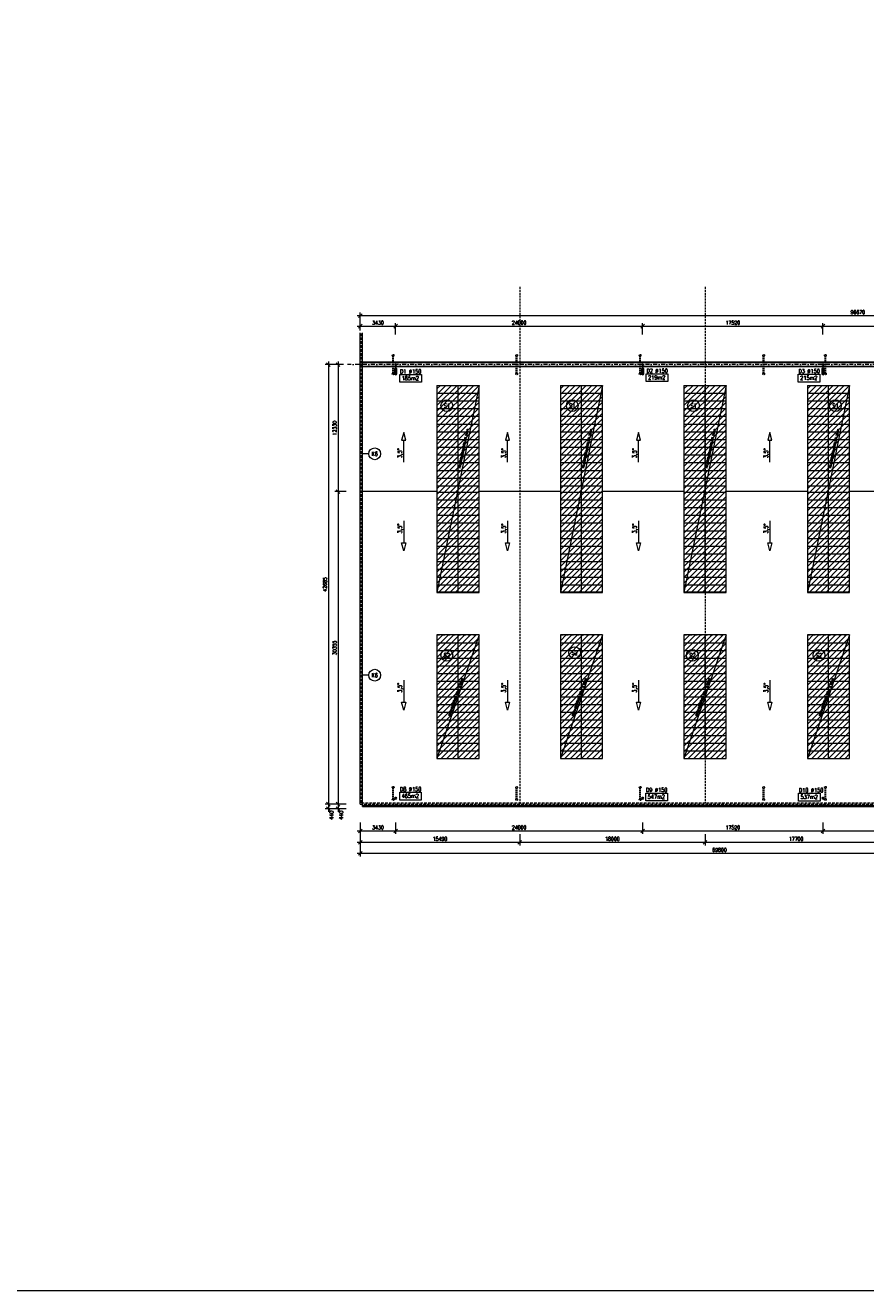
# Model space of a CAD drawing. Header units: millimetres. Extents: x -485339 to 286898, y -1189934 to 1602269.
# Tile 4 of 230: x -308784 to -227131, y -1189934 to -1067046. Entities that reach past the tile are written whole.
import ezdxf
from ezdxf.enums import TextEntityAlignment as Align

# ---------------------------------------------------------------- set-up
doc = ezdxf.new("R2010")
doc.units = ezdxf.units.MM
doc.header["$LTSCALE"] = 10
for name, pattern in [('DASHDOT', [25.4, 12.7, -6.35, 0, -6.35]), ('DASHED', [19.05, 12.7, -6.35]), ('DĚLICÍ2', [15.875, 6.35, -3.175, 0, -3.175, 0, -3.175]), ('ČÁRKOVANÁ', [19.05, 12.7, -6.35]), ('ČÁRKOVANÁ2', [9.525, 6.35, -3.175])]:
    doc.linetypes.add(name, pattern=pattern)
doc.layers.get('Defpoints').update_dxf_attribs({"lineweight": 0})
doc.layers.add('Dešt_svod', color=201, linetype='Continuous')
for name, color, linetype, lineweight in [('N_kóty', 10, 'Continuous', 18), ('N_popis', 10, 'Continuous', 18), ('N_čáry_nad', 10, 'DĚLICÍ2', 18), ('N_čáry_plné', 10, 'Continuous', 18), ('N_čáry_pod', 10, 'ČÁRKOVANÁ', 18), ('N_šrary', 10, 'Continuous', 18), ('St_čáry_osy', 250, 'DASHDOT', 18), ('St_čáry_plné', 250, 'Continuous', 18), ('St_čáry_pod', 250, 'ČÁRKOVANÁ2', 18)]:
    doc.layers.add(name, color=color, linetype=linetype, lineweight=lineweight)
doc.styles.get("Standard").update_dxf_attribs({"font": 'simplex.shx', "width": 0.8})
doc.dimstyles.new('stavebníM200', dxfattribs={"dimtxt": 370, "dimasz": 360, "dimexe": 300, "dimexo": 200, "dimgap": 150, "dimtad": 1, "dimdec": 0, "dimtxsty": 'Standard', "dimblk": 'OBLIQUE', "dimcen": -2.5, "dimdle": 300, "dimclrd": 256, "dimclre": 256, "dimclrt": 256, "dimadec": 4, "dimazin": 0, "dimtfac": 1, "dimtdec": 0, "dimtmove": 2, "dimatfit": 3, "dimldrblk": 'OBLIQUE', "dimfxl": 800, "dimfxlon": 1, "dimlwd": -1, "dimlwe": -1, "dimarcsym": 0})

# ---------------------------------------------------------------- blocks, each defined once
blk = doc.blocks.new('G$CE3D3B369')
at = {"layer": 'St_čáry_osy', "linetype": 'ByBlock', "ltscale": 2}
blk.add_lwpolyline([(0, 0), (12000, 0), (12000, 4100), (0, 4100)], close=True, dxfattribs=at)
for points in [[(750, 4100), (750, 0)], [(1500, 4100), (1500, 0)], [(2250, 4100), (2250, 0)], [(3000, 4100), (3000, 0)], [(3750, 4100), (3750, 0)], [(4500, 4100), (4500, 0)], [(5250, 4100), (5250, 0)], [(6000, 4100), (6000, 0)], [(6750, 4100), (6750, 0)], [(7500, 4100), (7500, 0)], [(8250, 4100), (8250, 0)], [(9000, 4100), (9000, 0)], [(9750, 4100), (9750, 0)], [(10500, 4100), (10500, 0)], [(11250, 4100), (11250, 0)], [(0, 2050), (12000, 2050)]]:
    blk.add_lwpolyline(points, dxfattribs=at)
at = {"layer": 'St_čáry_osy', "ltscale": 2}
blk.add_lwpolyline([(12000, 4100), (12000, 0)], dxfattribs=at)
blk = doc.blocks.new('G$C7F8F446A')
at = {"layer": 'St_čáry_plné', "color": 0, "linetype": 'ByBlock', "ltscale": 2}
for p, q in [((20055, 4100), (-55, 4100)), ((-55, 0), (20055, 0))]:
    blk.add_line(p, q, dxfattribs=at)
for points in [[(-55, 4100), (-55, 0)], [(695, 4100), (695, 0)], [(1445, 4100), (1445, 0)], [(2195, 4100), (2195, 0)], [(2945, 4100), (2945, 0)], [(3695, 4100), (3695, 0)], [(4445, 4100), (4445, 0)], [(5195, 4100), (5195, 0)], [(5945, 4100), (5945, 0)], [(6695, 4100), (6695, 0)], [(7445, 4100), (7445, 0)], [(8195, 4100), (8195, 0)], [(8945, 4100), (8945, 0)], [(9695, 4100), (9695, 0)], [(10305, 4100), (10305, 0)], [(11055, 4100), (11055, 0)], [(11805, 4100), (11805, 0)], [(12555, 4100), (12555, 0)], [(13305, 4100), (13305, 0)], [(14055, 4100), (14055, 0)], [(14805, 4100), (14805, 0)], [(15555, 4100), (15555, 0)], [(16305, 4100), (16305, 0)], [(17055, 4100), (17055, 0)], [(17805, 4100), (17805, 0)], [(18555, 4100), (18555, 0)], [(19305, 4100), (19305, 0)], [(20055, 4100), (20055, 0)], [(-55, 2050), (20000, 2050)]]:
    blk.add_lwpolyline(points, dxfattribs=at)
at = {"layer": 'St_čáry_pod', "color": 0, "linetype": 'ByBlock', "ltscale": 2}
for p, q in [((0, 4100), (0, 0)), ((20000, 0), (20000, 4100))]:
    blk.add_line(p, q, dxfattribs=at)
blk = doc.blocks.new('_OBLIQUE')
at = {"color": 0, "linetype": 'ByBlock'}
blk.add_line((-0.5, -0.5), (0.5, 0.5), dxfattribs=at)
blk = doc.blocks.new('*D7441')
at = {"layer": 'Defpoints', "color": 0}
for p in [(-277652, -1099998), (-278398, -1112328), (-276033, -1112328)]:
    blk.add_point(p, dxfattribs=at)
at = {"layer": 'N_kóty'}
for p, q in [((-278398, -1099698), (-278398, -1112628)), ((-277852, -1099998), (-278698, -1099998)), ((-277598, -1112328), (-278698, -1112328))]:
    blk.add_line(p, q, dxfattribs=at)
at = {"layer": 'N_kóty', "linetype": 'ByBlock', "xscale": 360, "yscale": 360, "zscale": 360}
for p, rotation in [((-278398, -1099998), 90), ((-278398, -1112328), 270)]:
    blk.add_blockref('_OBLIQUE', p, dxfattribs=dict(at, rotation=rotation))
at = {"layer": 'N_kóty', "insert": (-278733, -1106163), "char_height": 370, "attachment_point": 5, "rotation": 90}
blk.add_mtext('12330', dxfattribs=at)
blk = doc.blocks.new('*D7442')
at = {"layer": 'Defpoints', "color": 0}
for p in [(-276033, -1112328), (-278398, -1142683), (-276233, -1142683)]:
    blk.add_point(p, dxfattribs=at)
at = {"layer": 'N_kóty'}
for p, q in [((-278398, -1112028), (-278398, -1142983)), ((-277598, -1112328), (-278698, -1112328)), ((-277598, -1142683), (-278698, -1142683))]:
    blk.add_line(p, q, dxfattribs=at)
at = {"layer": 'N_kóty', "linetype": 'ByBlock', "xscale": 360, "yscale": 360, "zscale": 360}
for p, rotation in [((-278398, -1112328), 90), ((-278398, -1142683), 270)]:
    blk.add_blockref('_OBLIQUE', p, dxfattribs=dict(at, rotation=rotation))
at = {"layer": 'N_kóty', "insert": (-278733, -1127505), "char_height": 370, "attachment_point": 5, "rotation": 90}
blk.add_mtext('30355', dxfattribs=at)
blk = doc.blocks.new('*D7443')
at = {"layer": 'Defpoints', "color": 0}
for p in [(-276033, -1099998), (-279336, -1142683), (-276233, -1142683)]:
    blk.add_point(p, dxfattribs=at)
at = {"layer": 'N_kóty'}
for p, q in [((-279336, -1099698), (-279336, -1142983)), ((-278536, -1099998), (-279636, -1099998)), ((-278536, -1142683), (-279636, -1142683))]:
    blk.add_line(p, q, dxfattribs=at)
at = {"layer": 'N_kóty', "linetype": 'ByBlock', "xscale": 360, "yscale": 360, "zscale": 360}
for p, rotation in [((-279336, -1099998), 90), ((-279336, -1142683), 270)]:
    blk.add_blockref('_OBLIQUE', p, dxfattribs=dict(at, rotation=rotation))
at = {"layer": 'N_kóty', "insert": (-279671, -1121340), "char_height": 370, "attachment_point": 5, "rotation": 90}
blk.add_mtext('42685', dxfattribs=at)
blk = doc.blocks.new('*D7444')
at = {"layer": 'Defpoints', "color": 0}
for p in [(-276233, -1144387), (-260743, -1144387), (-260743, -1146388)]:
    blk.add_point(p, dxfattribs=at)
at = {"layer": 'N_kóty'}
for p, q in [((-276533, -1146388), (-260443, -1146388)), ((-276233, -1145588), (-276233, -1146688)), ((-260743, -1145588), (-260743, -1146688))]:
    blk.add_line(p, q, dxfattribs=at)
at = {"layer": 'N_kóty', "linetype": 'ByBlock', "xscale": 360, "yscale": 360, "zscale": 360, "rotation": 180}
blk.add_blockref('_OBLIQUE', (-276233, -1146388), dxfattribs=at)
at = {"layer": 'N_kóty', "linetype": 'ByBlock', "xscale": 360, "yscale": 360, "zscale": 360}
blk.add_blockref('_OBLIQUE', (-260743, -1146388), dxfattribs=at)
at = {"layer": 'N_kóty', "insert": (-268488, -1146053), "char_height": 370, "attachment_point": 5}
blk.add_mtext('15490', dxfattribs=at)
blk = doc.blocks.new('*D7445')
at = {"layer": 'Defpoints', "color": 0}
for p in [(-260743, -1144387), (-242743, -1144267), (-242743, -1146388)]:
    blk.add_point(p, dxfattribs=at)
at = {"layer": 'N_kóty'}
for p, q in [((-261043, -1146388), (-242443, -1146388)), ((-260743, -1145588), (-260743, -1146688)), ((-242743, -1145588), (-242743, -1146688))]:
    blk.add_line(p, q, dxfattribs=at)
at = {"layer": 'N_kóty', "linetype": 'ByBlock', "xscale": 360, "yscale": 360, "zscale": 360, "rotation": 180}
blk.add_blockref('_OBLIQUE', (-260743, -1146388), dxfattribs=at)
at = {"layer": 'N_kóty', "linetype": 'ByBlock', "xscale": 360, "yscale": 360, "zscale": 360}
blk.add_blockref('_OBLIQUE', (-242743, -1146388), dxfattribs=at)
at = {"layer": 'N_kóty', "insert": (-251743, -1146053), "char_height": 370, "attachment_point": 5}
blk.add_mtext('18000', dxfattribs=at)
blk = doc.blocks.new('*D7446')
at = {"layer": 'Defpoints', "color": 0}
for p in [(-242743, -1144267), (-225043, -1144387), (-225043, -1146388)]:
    blk.add_point(p, dxfattribs=at)
at = {"layer": 'N_kóty'}
for p, q in [((-243043, -1146388), (-224743, -1146388)), ((-242743, -1145588), (-242743, -1146688)), ((-225043, -1145588), (-225043, -1146688))]:
    blk.add_line(p, q, dxfattribs=at)
at = {"layer": 'N_kóty', "linetype": 'ByBlock', "xscale": 360, "yscale": 360, "zscale": 360, "rotation": 180}
blk.add_blockref('_OBLIQUE', (-242743, -1146388), dxfattribs=at)
at = {"layer": 'N_kóty', "linetype": 'ByBlock', "xscale": 360, "yscale": 360, "zscale": 360}
blk.add_blockref('_OBLIQUE', (-225043, -1146388), dxfattribs=at)
at = {"layer": 'N_kóty', "insert": (-233893, -1146053), "char_height": 370, "attachment_point": 5}
blk.add_mtext('17700', dxfattribs=at)
blk = doc.blocks.new('*D7448')
at = {"layer": 'Defpoints', "color": 0}
for p in [(-276233, -1144387), (-206433, -1144827), (-276233, -1147465)]:
    blk.add_point(p, dxfattribs=at)
at = {"layer": 'N_kóty'}
for p, q in [((-206133, -1147465), (-276533, -1147465)), ((-276233, -1146665), (-276233, -1147765)), ((-206433, -1146665), (-206433, -1147765))]:
    blk.add_line(p, q, dxfattribs=at)
at = {"layer": 'N_kóty', "linetype": 'ByBlock', "xscale": 360, "yscale": 360, "zscale": 360, "rotation": 180}
blk.add_blockref('_OBLIQUE', (-276233, -1147465), dxfattribs=at)
at = {"layer": 'N_kóty', "linetype": 'ByBlock', "xscale": 360, "yscale": 360, "zscale": 360}
blk.add_blockref('_OBLIQUE', (-206433, -1147465), dxfattribs=at)
at = {"layer": 'N_kóty', "insert": (-241334, -1147130), "char_height": 370, "attachment_point": 5}
blk.add_mtext('69800', dxfattribs=at)
blk = doc.blocks.new('*D7449')
at = {"layer": 'Defpoints', "color": 0}
for p in [(-276233, -1142683), (-272803, -1142186), (-272803, -1145279)]:
    blk.add_point(p, dxfattribs=at)
at = {"layer": 'N_kóty'}
for p, q in [((-276533, -1145279), (-272503, -1145279)), ((-276233, -1144479), (-276233, -1145579)), ((-272803, -1144479), (-272803, -1145579))]:
    blk.add_line(p, q, dxfattribs=at)
at = {"layer": 'N_kóty', "linetype": 'ByBlock', "xscale": 360, "yscale": 360, "zscale": 360, "rotation": 180}
blk.add_blockref('_OBLIQUE', (-276233, -1145279), dxfattribs=at)
at = {"layer": 'N_kóty', "linetype": 'ByBlock', "xscale": 360, "yscale": 360, "zscale": 360}
blk.add_blockref('_OBLIQUE', (-272803, -1145279), dxfattribs=at)
at = {"layer": 'N_kóty', "insert": (-274518, -1144944), "char_height": 370, "attachment_point": 5}
blk.add_mtext('3430', dxfattribs=at)
blk = doc.blocks.new('*D7450')
at = {"layer": 'Defpoints', "color": 0}
for p in [(-272803, -1142186), (-248803, -1142186), (-248803, -1145279)]:
    blk.add_point(p, dxfattribs=at)
at = {"layer": 'N_kóty'}
for p, q in [((-273103, -1145279), (-248503, -1145279)), ((-272803, -1144479), (-272803, -1145579)), ((-248803, -1144479), (-248803, -1145579))]:
    blk.add_line(p, q, dxfattribs=at)
at = {"layer": 'N_kóty', "linetype": 'ByBlock', "xscale": 360, "yscale": 360, "zscale": 360, "rotation": 180}
blk.add_blockref('_OBLIQUE', (-272803, -1145279), dxfattribs=at)
at = {"layer": 'N_kóty', "linetype": 'ByBlock', "xscale": 360, "yscale": 360, "zscale": 360}
blk.add_blockref('_OBLIQUE', (-248803, -1145279), dxfattribs=at)
at = {"layer": 'N_kóty', "insert": (-260803, -1144944), "char_height": 370, "attachment_point": 5}
blk.add_mtext('24000', dxfattribs=at)
blk = doc.blocks.new('*D7451')
at = {"layer": 'Defpoints', "color": 0}
for p in [(-248803, -1142186), (-231283, -1142106), (-231283, -1145279)]:
    blk.add_point(p, dxfattribs=at)
at = {"layer": 'N_kóty'}
for p, q in [((-249103, -1145279), (-230983, -1145279)), ((-248803, -1144479), (-248803, -1145579)), ((-231283, -1144479), (-231283, -1145579))]:
    blk.add_line(p, q, dxfattribs=at)
at = {"layer": 'N_kóty', "linetype": 'ByBlock', "xscale": 360, "yscale": 360, "zscale": 360, "rotation": 180}
blk.add_blockref('_OBLIQUE', (-248803, -1145279), dxfattribs=at)
at = {"layer": 'N_kóty', "linetype": 'ByBlock', "xscale": 360, "yscale": 360, "zscale": 360}
blk.add_blockref('_OBLIQUE', (-231283, -1145279), dxfattribs=at)
at = {"layer": 'N_kóty', "insert": (-240043, -1144944), "char_height": 370, "attachment_point": 5}
blk.add_mtext('17520', dxfattribs=at)
blk = doc.blocks.new('*D7452')
at = {"layer": 'Defpoints', "color": 0}
for p in [(-231283, -1142106), (-218803, -1142106), (-218803, -1145279)]:
    blk.add_point(p, dxfattribs=at)
at = {"layer": 'N_kóty'}
for p, q in [((-231583, -1145279), (-218503, -1145279)), ((-231283, -1144479), (-231283, -1145579)), ((-218803, -1144479), (-218803, -1145579))]:
    blk.add_line(p, q, dxfattribs=at)
at = {"layer": 'N_kóty', "linetype": 'ByBlock', "xscale": 360, "yscale": 360, "zscale": 360, "rotation": 180}
blk.add_blockref('_OBLIQUE', (-231283, -1145279), dxfattribs=at)
at = {"layer": 'N_kóty', "linetype": 'ByBlock', "xscale": 360, "yscale": 360, "zscale": 360}
blk.add_blockref('_OBLIQUE', (-218803, -1145279), dxfattribs=at)
at = {"layer": 'N_kóty', "insert": (-225043, -1144944), "char_height": 370, "attachment_point": 5}
blk.add_mtext('12480', dxfattribs=at)
blk = doc.blocks.new('*D7457')
at = {"layer": 'Defpoints', "color": 0}
for p in [(-276233, -1096898), (-272803, -1096263), (-272803, -1099998)]:
    blk.add_point(p, dxfattribs=at)
at = {"layer": 'N_kóty'}
for p, q in [((-276233, -1096698), (-276233, -1095963)), ((-272803, -1097063), (-272803, -1095963)), ((-276533, -1096263), (-272503, -1096263))]:
    blk.add_line(p, q, dxfattribs=at)
at = {"layer": 'N_kóty', "xscale": 360, "yscale": 360, "zscale": 360, "rotation": 180}
blk.add_blockref('_OBLIQUE', (-276233, -1096263), dxfattribs=at)
at = {"layer": 'N_kóty', "xscale": 360, "yscale": 360, "zscale": 360}
blk.add_blockref('_OBLIQUE', (-272803, -1096263), dxfattribs=at)
at = {"layer": 'N_kóty', "insert": (-274518, -1095928), "char_height": 370, "attachment_point": 5}
blk.add_mtext('3430', dxfattribs=at)
blk = doc.blocks.new('*D7458')
at = {"layer": 'Defpoints', "color": 0}
for p in [(-248803, -1096263), (-272803, -1099998), (-248803, -1099998)]:
    blk.add_point(p, dxfattribs=at)
at = {"layer": 'N_kóty'}
for p, q in [((-272803, -1097063), (-272803, -1095963)), ((-248803, -1097063), (-248803, -1095963)), ((-273103, -1096263), (-248503, -1096263))]:
    blk.add_line(p, q, dxfattribs=at)
at = {"layer": 'N_kóty', "xscale": 360, "yscale": 360, "zscale": 360, "rotation": 180}
blk.add_blockref('_OBLIQUE', (-272803, -1096263), dxfattribs=at)
at = {"layer": 'N_kóty', "xscale": 360, "yscale": 360, "zscale": 360}
blk.add_blockref('_OBLIQUE', (-248803, -1096263), dxfattribs=at)
at = {"layer": 'N_kóty', "insert": (-260803, -1095928), "char_height": 370, "attachment_point": 5}
blk.add_mtext('24000', dxfattribs=at)
blk = doc.blocks.new('*D7459')
at = {"layer": 'Defpoints', "color": 0}
for p in [(-231283, -1096263), (-248803, -1099998), (-231283, -1099998)]:
    blk.add_point(p, dxfattribs=at)
at = {"layer": 'N_kóty'}
for p, q in [((-248803, -1097063), (-248803, -1095963)), ((-231283, -1097063), (-231283, -1095963)), ((-249103, -1096263), (-230983, -1096263))]:
    blk.add_line(p, q, dxfattribs=at)
at = {"layer": 'N_kóty', "xscale": 360, "yscale": 360, "zscale": 360, "rotation": 180}
blk.add_blockref('_OBLIQUE', (-248803, -1096263), dxfattribs=at)
at = {"layer": 'N_kóty', "xscale": 360, "yscale": 360, "zscale": 360}
blk.add_blockref('_OBLIQUE', (-231283, -1096263), dxfattribs=at)
at = {"layer": 'N_kóty', "insert": (-240043, -1095928), "char_height": 370, "attachment_point": 5}
blk.add_mtext('17520', dxfattribs=at)
blk = doc.blocks.new('*D7460')
at = {"layer": 'Defpoints', "color": 0}
for p in [(-218803, -1096263), (-231283, -1099998), (-218803, -1099998)]:
    blk.add_point(p, dxfattribs=at)
at = {"layer": 'N_kóty'}
for p, q in [((-231283, -1097063), (-231283, -1095963)), ((-218803, -1097063), (-218803, -1095963)), ((-231583, -1096263), (-218503, -1096263))]:
    blk.add_line(p, q, dxfattribs=at)
at = {"layer": 'N_kóty', "xscale": 360, "yscale": 360, "zscale": 360, "rotation": 180}
blk.add_blockref('_OBLIQUE', (-231283, -1096263), dxfattribs=at)
at = {"layer": 'N_kóty', "xscale": 360, "yscale": 360, "zscale": 360}
blk.add_blockref('_OBLIQUE', (-218803, -1096263), dxfattribs=at)
at = {"layer": 'N_kóty', "insert": (-225043, -1095928), "char_height": 370, "attachment_point": 5}
blk.add_mtext('12480', dxfattribs=at)
blk = doc.blocks.new('*D7464')
at = {"layer": 'Defpoints', "color": 0}
for p in [(-179563, -1095241), (-276233, -1096898), (-179563, -1096898)]:
    blk.add_point(p, dxfattribs=at)
at = {"layer": 'N_kóty'}
for p, q in [((-276533, -1095241), (-179263, -1095241)), ((-276233, -1096041), (-276233, -1094941)), ((-179563, -1096041), (-179563, -1094941))]:
    blk.add_line(p, q, dxfattribs=at)
at = {"layer": 'N_kóty', "linetype": 'ByBlock', "xscale": 360, "yscale": 360, "zscale": 360, "rotation": 180}
blk.add_blockref('_OBLIQUE', (-276233, -1095241), dxfattribs=at)
at = {"layer": 'N_kóty', "linetype": 'ByBlock', "xscale": 360, "yscale": 360, "zscale": 360}
blk.add_blockref('_OBLIQUE', (-179563, -1095241), dxfattribs=at)
at = {"layer": 'N_kóty', "insert": (-227898, -1094906), "char_height": 370, "attachment_point": 5}
blk.add_mtext('96670', dxfattribs=at)
blk = doc.blocks.new('*D7476')
at = {"layer": 'Defpoints', "color": 0}
for p in [(-206433, -1142683), (-278398, -1143123), (-206433, -1143123)]:
    blk.add_point(p, dxfattribs=at)
at = {"layer": 'N_kóty'}
for p, q in [((-277598, -1142683), (-278698, -1142683)), ((-278398, -1142383), (-278398, -1143423)), ((-277598, -1143123), (-278698, -1143123))]:
    blk.add_line(p, q, dxfattribs=at)
at = {"layer": 'N_kóty', "linetype": 'ByBlock', "xscale": 360, "yscale": 360, "zscale": 360}
for p, rotation in [((-278398, -1142683), 90), ((-278398, -1143123), 270)]:
    blk.add_blockref('_OBLIQUE', p, dxfattribs=dict(at, rotation=rotation))
at = {"layer": 'N_kóty', "insert": (-278091, -1143750), "char_height": 370, "attachment_point": 5, "rotation": 90}
blk.add_mtext('440', dxfattribs=at)
blk = doc.blocks.new('*D7477')
at = {"layer": 'Defpoints', "color": 0}
for p in [(-207371, -1142683), (-279336, -1143123), (-207371, -1143123)]:
    blk.add_point(p, dxfattribs=at)
at = {"layer": 'N_kóty'}
for p, q in [((-278536, -1142683), (-279636, -1142683)), ((-279336, -1142383), (-279336, -1143423)), ((-278536, -1143123), (-279636, -1143123))]:
    blk.add_line(p, q, dxfattribs=at)
at = {"layer": 'N_kóty', "linetype": 'ByBlock', "xscale": 360, "yscale": 360, "zscale": 360}
for p, rotation in [((-279336, -1142683), 90), ((-279336, -1143123), 270)]:
    blk.add_blockref('_OBLIQUE', p, dxfattribs=dict(at, rotation=rotation))
at = {"layer": 'N_kóty', "insert": (-279029, -1143750), "char_height": 370, "attachment_point": 5, "rotation": 90}
blk.add_mtext('440', dxfattribs=at)

msp = doc.modelspace()

# ---------------------------------------------------------------- hatches: boundary and pattern name
at = {"layer": 'N_šrary', "linetype": 'DASHED'}
h = msp.add_hatch(dxfattribs=at)
h.set_pattern_fill('ANSI31', color=256, scale=120)
h.set_pattern_definition([(45, (-123876.9, -507532.73), (-269.40768, 269.40768), [])])
h.paths.add_polyline_path([(-268792, -1122125.4), (-264692, -1122125.4), (-264692, -1102015.4), (-268792, -1102015.4)])
h = msp.add_hatch(dxfattribs=at)
h.set_pattern_fill('ANSI31', color=256, scale=120)
h.set_pattern_definition([(45, (-111876.9, -507532.73), (-269.40768, 269.40768), [])])
h.paths.add_polyline_path([(-256792, -1122125.4), (-252692, -1122125.4), (-252692, -1102015.4), (-256792, -1102015.4)])
h = msp.add_hatch(dxfattribs=at)
h.set_pattern_fill('ANSI31', color=256, scale=120)
h.set_pattern_definition([(45, (-99876.9, -507532.73), (-269.40768, 269.40768), [])])
h.paths.add_polyline_path([(-244792, -1122125.4), (-240692, -1122125.4), (-240692, -1102015.4), (-244792, -1102015.4)])
h = msp.add_hatch(dxfattribs=at)
h.set_pattern_fill('ANSI31', color=256, scale=120)
h.set_pattern_definition([(45, (-87876.9, -507532.73), (-269.40768, 269.40768), [])])
h.paths.add_polyline_path([(-232792, -1122125.4), (-228692, -1122125.4), (-228692, -1102015.4), (-232792, -1102015.4)])
h = msp.add_hatch(dxfattribs=at)
h.set_pattern_fill('ANSI31', color=256, scale=120)
h.set_pattern_definition([(45, (-123857.86, -507733.66), (-269.40768, 269.40768), [])])
h.paths.add_polyline_path([(-268792, -1138252.9), (-264692, -1138252.9), (-264692, -1126252.9), (-268792, -1126252.9)])
h = msp.add_hatch(dxfattribs=at)
h.set_pattern_fill('ANSI31', color=256, scale=120)
h.set_pattern_definition([(45, (-111857.86, -507733.66), (-269.40768, 269.40768), [])])
h.paths.add_polyline_path([(-256792, -1138252.9), (-252692, -1138252.9), (-252692, -1126252.9), (-256792, -1126252.9)])
h = msp.add_hatch(dxfattribs=at)
h.set_pattern_fill('ANSI31', color=256, scale=120)
h.set_pattern_definition([(45, (-99857.86, -507733.66), (-269.40768, 269.40768), [])])
h.paths.add_polyline_path([(-244792, -1138252.9), (-240692, -1138252.9), (-240692, -1126252.9), (-244792, -1126252.9)])
h = msp.add_hatch(dxfattribs=at)
h.set_pattern_fill('ANSI31', color=256, scale=120)
h.set_pattern_definition([(45, (-87857.86, -507733.66), (-269.40768, 269.40768), [])])
h.paths.add_polyline_path([(-232792, -1138252.9), (-228692, -1138252.9), (-228692, -1126252.9), (-232792, -1126252.9)])

# ---------------------------------------------------------------- linework, layer by layer
at = {"layer": 'Defpoints'}
msp.add_lwpolyline([(-480994, -929890.9), (286897.8, -929890.9), (286897.8, -1189933.9), (-480994, -1189933.9)], close=True, dxfattribs=at)
at = {"layer": 'Dešt_svod'}
for points in [[(-272883.8, -1100406.5), (-272883.8, -1100897.9)], [(-272723.8, -1100406.5), (-272723.8, -1100897.9)], [(-248883.8, -1100406.5), (-248883.8, -1100897.9)], [(-248723.8, -1100406.5), (-248723.8, -1100897.9)], [(-231361.7, -1100406.5), (-231361.7, -1100897.9)], [(-231201.7, -1100406.5), (-231201.7, -1100897.9)]]:
    msp.add_lwpolyline(points, dxfattribs=at)
for centre in [(-272803.8, -1100406.5), (-272803.8, -1100897.9), (-248803.8, -1100406.5), (-248803.8, -1100897.9), (-231281.7, -1100406.5), (-231281.7, -1100897.9), (-272802.8, -1142105.7), (-248802.8, -1142105.7), (-231282.7, -1142105.7)]:
    msp.add_circle(centre, 80, dxfattribs=at)
at = {"layer": 'N_kóty'}
for centre in [(-272802.8, -1142797.2), (-248802.8, -1142797.2), (-231282.7, -1142797.2)]:
    msp.add_circle(centre, 75, dxfattribs=at)
at = {"layer": 'N_popis'}
for points in [[(-272400.6, -1100957.1), (-270301, -1100957.1), (-270301, -1101718), (-272400.6, -1101718)], [(-248452.4, -1100889.2), (-246352.8, -1100889.2), (-246352.8, -1101650), (-248452.4, -1101650)], [(-233681.1, -1100928), (-231581.5, -1100928), (-231581.5, -1101688.9), (-233681.1, -1101688.9)], [(-272019.6, -1106578), (-272218.8, -1107336.1), (-271820.3, -1107336.1)], [(-261925.4, -1106578), (-262124.6, -1107336.1), (-261726.1, -1107336.1)], [(-249210.5, -1106578), (-249409.8, -1107336.1), (-249011.3, -1107336.1)], [(-236435.8, -1106578), (-236635.1, -1107336.1), (-236236.6, -1107336.1)], [(-272019.6, -1118075.9), (-272218.8, -1117317.8), (-271820.3, -1117317.8)], [(-261925.4, -1118075.9), (-262124.6, -1117317.8), (-261726.1, -1117317.8)], [(-249210.5, -1118075.9), (-249409.8, -1117317.8), (-249011.3, -1117317.8)], [(-236435.8, -1118075.9), (-236635.1, -1117317.8), (-236236.6, -1117317.8)], [(-272019.6, -1133540.2), (-272218.8, -1132782.1), (-271820.3, -1132782.1)], [(-261925.4, -1133540.2), (-262124.6, -1132782.1), (-261726.1, -1132782.1)], [(-249210.5, -1133540.2), (-249409.8, -1132782.1), (-249011.3, -1132782.1)], [(-236435.8, -1133540.2), (-236635.1, -1132782.1), (-236236.6, -1132782.1)], [(-272407.4, -1141528.2), (-270307.8, -1141528.2), (-270307.8, -1142289), (-272407.4, -1142289)], [(-248499.4, -1141600.8), (-246399.8, -1141600.8), (-246399.8, -1142361.7), (-248499.4, -1142361.7)], [(-233644.7, -1141623.9), (-231545.1, -1141623.9), (-231545.1, -1142384.8), (-233644.7, -1142384.8)]]:
    msp.add_lwpolyline(points, close=True, dxfattribs=at)
for points in [[(-264692, -1102015.4), (-268792, -1122125.4)], [(-252692, -1102015.4), (-256792, -1122125.4)], [(-240692, -1102015.4), (-244792, -1122125.4)], [(-228692, -1102015.4), (-232792, -1122125.4)], [(-272019.6, -1109476.5), (-272019.6, -1107336.1)], [(-261925.4, -1109476.5), (-261925.4, -1107336.1)], [(-249210.5, -1109476.5), (-249210.5, -1107336.1)], [(-236435.8, -1109476.5), (-236435.8, -1107336.1)], [(-272019.6, -1115177.4), (-272019.6, -1117317.8)], [(-261925.4, -1115177.4), (-261925.4, -1117317.8)], [(-249210.5, -1115177.4), (-249210.5, -1117317.8)], [(-236435.8, -1115177.4), (-236435.8, -1117317.8)], [(-264692, -1126252.9), (-268792, -1138252.9)], [(-252692, -1126252.9), (-256792, -1138252.9)], [(-240692, -1126252.9), (-244792, -1138252.9)], [(-228692, -1126252.9), (-232792, -1138252.9)], [(-272019.6, -1130641.8), (-272019.6, -1132782.1)], [(-261925.4, -1130641.8), (-261925.4, -1132782.1)], [(-249210.5, -1130641.8), (-249210.5, -1132782.1)], [(-236435.8, -1130641.8), (-236435.8, -1132782.1)]]:
    msp.add_lwpolyline(points, dxfattribs=at)
at = {"layer": 'N_čáry_nad', "linetype": 'DASHDOT', "ltscale": 3}
msp.add_lwpolyline([(-178801, -1099997.9), (-277652.3, -1099997.9)], dxfattribs=at)
at = {"layer": 'N_čáry_plné'}
for points in [[(-276232.7, -1142682.9), (-276232.7, -1096897.9)], [(-276032.7, -1142922.9), (-276032.7, -1096897.9)], [(-179563, -1099772.9), (-276112.7, -1099772.9)], [(-179563, -1099822.9), (-276112.7, -1099822.9)], [(-179563, -1100172.9), (-276112.7, -1100172.9)], [(-179563, -1100222.9), (-276112.7, -1100222.9)], [(-275406.5, -1108659.6), (-276126.6, -1108659.6)], [(-268792, -1112327.9), (-276032.7, -1112327.9)], [(-256792, -1112326.9), (-264692, -1112326.9)], [(-244792, -1112326.9), (-252692, -1112326.9)], [(-232792, -1112326.9), (-240692, -1112326.9)], [(-220792, -1112326.9), (-228692, -1112326.9)], [(-275406.5, -1130161.8), (-276126.6, -1130161.8)], [(-276032.7, -1142782.9), (-206432.7, -1142782.9)], [(-276032.7, -1142922.9), (-206432.7, -1142922.9)]]:
    msp.add_lwpolyline(points, dxfattribs=at)
for centre, radius in [((-272802.8, -1099997.9), 75), ((-248802.8, -1099997.9), 75), ((-231282.7, -1099997.9), 75), ((-267825, -1103983.4), 571.9), ((-255644.8, -1103983.4), 571.9), ((-243859.2, -1103983.4), 571.9), ((-230076.4, -1103983.4), 571.9), ((-274834.6, -1108659.6), 571.9), ((-267825, -1128222.9), 571.9), ((-255408.3, -1127970.7), 571.9), ((-243973.9, -1128222.9), 571.9), ((-231676.2, -1128222.9), 571.9), ((-274834.6, -1130161.8), 571.9)]:
    msp.add_circle(centre, radius, dxfattribs=at)
at = {"layer": 'N_čáry_pod', "ltscale": 2}
for points in [[(-276112.7, -1142562.9), (-276112.7, -1096897.9)], [(-276232.7, -1142682.9), (-206432.7, -1142682.9)], [(-276112.7, -1142562.9), (-206312.7, -1142562.9)]]:
    msp.add_lwpolyline(points, dxfattribs=at)
at = {"layer": 'St_čáry_pod', "color": 150, "ltscale": 3}
for points in [[(-260743, -1092443.2), (-260743, -1142682.9)], [(-242743, -1092443.2), (-242743, -1142562.9)]]:
    msp.add_lwpolyline(points, dxfattribs=at)
at = {"layer": 'St_čáry_pod', "lineweight": 18, "ltscale": 2}
for points in [[(-273082.7, -1100822.9), (-273082.7, -1099172.9)], [(-273002.7, -1100822.9), (-273002.7, -1099172.9)], [(-261082.7, -1100822.9), (-261082.7, -1099172.9)], [(-261002.7, -1100822.9), (-261002.7, -1099172.9)], [(-249082.7, -1100822.9), (-249082.7, -1099172.9)], [(-249002.7, -1100822.9), (-249002.7, -1099172.9)], [(-237082.7, -1100822.9), (-237082.7, -1099172.9)], [(-237002.7, -1100822.9), (-237002.7, -1099172.9)], [(-231082.7, -1100822.9), (-231082.7, -1099172.9)], [(-231002.7, -1100822.9), (-231002.7, -1099172.9)], [(-273082.7, -1142167.9), (-273082.7, -1141117.9)], [(-273002.7, -1142167.9), (-273002.7, -1141117.9)], [(-261082.7, -1142167.9), (-261082.7, -1141117.9)], [(-261002.7, -1142167.9), (-261002.7, -1141117.9)], [(-249082.7, -1142167.9), (-249082.7, -1141117.9)], [(-249002.7, -1142167.9), (-249002.7, -1141117.9)], [(-237082.7, -1142167.9), (-237082.7, -1141117.9)], [(-237002.7, -1142167.9), (-237002.7, -1141117.9)], [(-231082.7, -1142167.9), (-231082.7, -1141117.9)], [(-231002.7, -1142167.9), (-231002.7, -1141117.9)]]:
    msp.add_lwpolyline(points, dxfattribs=at)
at = {"layer": 'St_čáry_pod', "ltscale": 2}
for centre in [(-273042.7, -1099097.9), (-261042.7, -1099097.9), (-249042.7, -1099097.9), (-237042.7, -1099097.9), (-231042.7, -1099097.9), (-273042.7, -1100897.9), (-261042.7, -1100897.9), (-249042.7, -1100897.9), (-237042.7, -1100897.9), (-231042.7, -1100897.9), (-273042.7, -1141042.9), (-261042.7, -1141042.9), (-249042.7, -1141042.9), (-237042.7, -1141042.9), (-231042.7, -1141042.9), (-273042.7, -1142242.9), (-261042.7, -1142242.9), (-249042.7, -1142242.9), (-237042.7, -1142242.9), (-231042.7, -1142242.9)]:
    msp.add_circle(centre, 85, dxfattribs=at)

# ---------------------------------------------------------------- block references
at = {"layer": 'St_čáry_plné', "ltscale": 2, "rotation": 90}
for name, p in [('G$C7F8F446A', (-264692, -1122070.4)), ('G$C7F8F446A', (-252692, -1122070.4)), ('G$C7F8F446A', (-240692, -1122070.4)), ('G$C7F8F446A', (-228692, -1122070.4)), ('G$CE3D3B369', (-264692, -1138252.9)), ('G$CE3D3B369', (-252692, -1138252.9)), ('G$CE3D3B369', (-240692, -1138252.9)), ('G$CE3D3B369', (-228692, -1138252.9))]:
    msp.add_blockref(name, p, dxfattribs=at)

# ---------------------------------------------------------------- texts
at = {"layer": 'N_popis', "width": 0.8}
for s, p in [('D1 %%c150', (-272383.6, -1100859.5)), ('D2 %%c150', (-248435.3, -1100791.6)), ('219m2', (-248271.6, -1101446.5)), ('D3 %%c150', (-233664, -1100830.4)), ('185m2', (-272219.8, -1101514.5)), ('215m2', (-233500.3, -1101485.4)), ('D8 %%c150', (-272390.4, -1141430.6)), ('D9 %%c150', (-248482.3, -1141503.2)), ('D10 %%c150', (-233627.6, -1141526.3)), ('465m2', (-272226.6, -1142085.5)), ('547m2', (-248318.6, -1142158.2)), ('537m2', (-233463.9, -1142181.2))]:
    msp.add_text(s, height=400, dxfattribs=at).set_placement(p)
for s, p in [('S1', (-267825, -1103983.4)), ('S1', (-255644.8, -1103983.4)), ('S1', (-243859.2, -1103983.4)), ('S1', (-230076.4, -1103983.4)), ('K6', (-274834.6, -1108659.6)), ('S2', (-267825, -1128222.9)), ('S2', (-255408.3, -1127970.7)), ('S2', (-243973.9, -1128222.9)), ('S2', (-231676.2, -1128222.9)), ('K6', (-274834.6, -1130161.8))]:
    msp.add_text(s, height=400, dxfattribs=at).set_placement(p, align=Align.MIDDLE_CENTER)
for s, height, rotation, p in [('POLYKARBONÁTOVÁ VÝPLŇ TL.25mm', 180, 78.301062, (-266505, -1110057.5)), ('POLYKARBONÁTOVÁ VÝPLŇ TL.25mm', 180, 78.301062, (-254505, -1110057.5)), ('POLYKARBONÁTOVÁ VÝPLŇ TL.25mm', 180, 78.301062, (-242505, -1110057.5)), ('POLYKARBONÁTOVÁ VÝPLŇ TL.25mm', 180, 78.301062, (-230505, -1110057.5)), ('3,5°', 400, 90, (-272204.6, -1109080.1)), ('3,5°', 400, 90, (-262110.4, -1109080.1)), ('3,5°', 400, 90, (-249395.6, -1109080.1)), ('3,5°', 400, 90, (-236620.9, -1109080.1)), ('3,5°', 400, 90, (-272204.6, -1116396.7)), ('3,5°', 400, 90, (-262110.4, -1116396.7)), ('3,5°', 400, 90, (-249395.6, -1116396.7)), ('3,5°', 400, 90, (-236620.9, -1116396.7)), ('3,5°', 400, 90, (-272204.6, -1131861)), ('POLYKARBONÁTOVÁ VÝPLŇ TL.25mm', 180, 70.839827, (-267508, -1134140.4)), ('3,5°', 400, 90, (-262110.4, -1131861)), ('POLYKARBONÁTOVÁ VÝPLŇ TL.25mm', 180, 70.839827, (-255508, -1134140.4)), ('3,5°', 400, 90, (-249395.6, -1131861)), ('POLYKARBONÁTOVÁ VÝPLŇ TL.25mm', 180, 70.839827, (-243508, -1134140.4)), ('3,5°', 400, 90, (-236620.9, -1131861)), ('POLYKARBONÁTOVÁ VÝPLŇ TL.25mm', 180, 70.839827, (-231508, -1134140.4))]:
    msp.add_text(s, height=height, rotation=rotation, dxfattribs=at).set_placement(p)

# ---------------------------------------------------------------- dimensions: what is measured, and where the dimension line sits
at = {"layer": 'N_kóty'}
for base, p1, p2, picture, middle in [((-179563, -1095241.2), (-276232.7, -1096897.9), (-179563, -1096897.9), '*D7464', (-227897.9, -1094906.2)), ((-272802.8, -1096262.6), (-276232.7, -1096897.9), (-272802.8, -1099997.9), '*D7457', (-274517.7, -1095927.6)), ((-248802.8, -1096262.6), (-272802.8, -1099997.9), (-248802.8, -1099997.9), '*D7458', (-260802.8, -1095927.6)), ((-231282.7, -1096262.6), (-248802.8, -1099997.9), (-231282.7, -1099997.9), '*D7459', (-240042.7, -1095927.6)), ((-218802.8, -1096262.6), (-231282.7, -1099997.9), (-218802.8, -1099997.9), '*D7460', (-225042.7, -1095927.6)), ((-272802.8, -1145279.5), (-276232.7, -1142682.9), (-272802.8, -1142185.7), '*D7449', (-274517.7, -1144944.5)), ((-248802.8, -1145279.5), (-272802.8, -1142185.7), (-248802.8, -1142185.7), '*D7450', (-260802.8, -1144944.5)), ((-231282.7, -1145279.5), (-248802.8, -1142185.7), (-231282.7, -1142105.7), '*D7451', (-240042.7, -1144944.5)), ((-218802.8, -1145279.5), (-231282.7, -1142105.7), (-218802.8, -1142105.7), '*D7452', (-225042.7, -1144944.5)), ((-260743, -1146388.4), (-276232.7, -1144387.1), (-260743, -1144387.1), '*D7444', (-268487.9, -1146053.4)), ((-242743, -1146388.4), (-260743, -1144387.1), (-242743, -1144267.1), '*D7445', (-251743, -1146053.4)), ((-225042.7, -1146388.4), (-242743, -1144267.1), (-225042.7, -1144387.1), '*D7446', (-233892.9, -1146053.4))]:
    dim = msp.add_linear_dim(base=base, p1=p1, p2=p2, dimstyle='stavebníM200', dxfattribs=at)
    dim.commit()
    dim.dimension.update_dxf_attribs({"geometry": picture, "text_midpoint": middle})
for base, p1, p2, picture, middle in [((-279335.7, -1142682.9), (-276032.7, -1099997.9), (-276232.7, -1142682.9), '*D7443', (-279670.7, -1121340.4)), ((-278397.7, -1112327.9), (-277652.3, -1099997.9), (-276032.7, -1112327.9), '*D7441', (-278732.7, -1106162.9)), ((-278397.7, -1142682.9), (-276032.7, -1112327.9), (-276232.7, -1142682.9), '*D7442', (-278732.7, -1127505.4))]:
    dim = msp.add_linear_dim(base=base, p1=p1, p2=p2, angle=90, dimstyle='stavebníM200', dxfattribs=at)
    dim.commit()
    dim.dimension.update_dxf_attribs({"geometry": picture, "text_midpoint": middle})
for base, p1, p2, picture, middle in [((-279335.7, -1143122.9), (-207370.8, -1142682.9), (-207370.8, -1143122.9), '*D7477', (-279029.2, -1143750.5)), ((-278397.7, -1143122.9), (-206432.7, -1142682.9), (-206432.7, -1143122.9), '*D7476', (-278091.1, -1143750.5))]:
    dim = msp.add_linear_dim(base=base, p1=p1, p2=p2, angle=90, dimstyle='stavebníM200', dxfattribs=at)
    dim.commit()
    dim.dimension.update_dxf_attribs({"geometry": picture, "text_midpoint": middle, "dimtype": 160})
dim = msp.add_linear_dim(base=(-276232.7, -1147465.5), p1=(-206432.7, -1144827.1), p2=(-276232.7, -1144387.1), dimstyle='stavebníM200', dxfattribs=at)
dim.commit()
dim.dimension.update_dxf_attribs({"geometry": '*D7448', "text_midpoint": (-241333.7, -1147130.5), "dimtype": 160})

doc.saveas('drawing.dxf')
